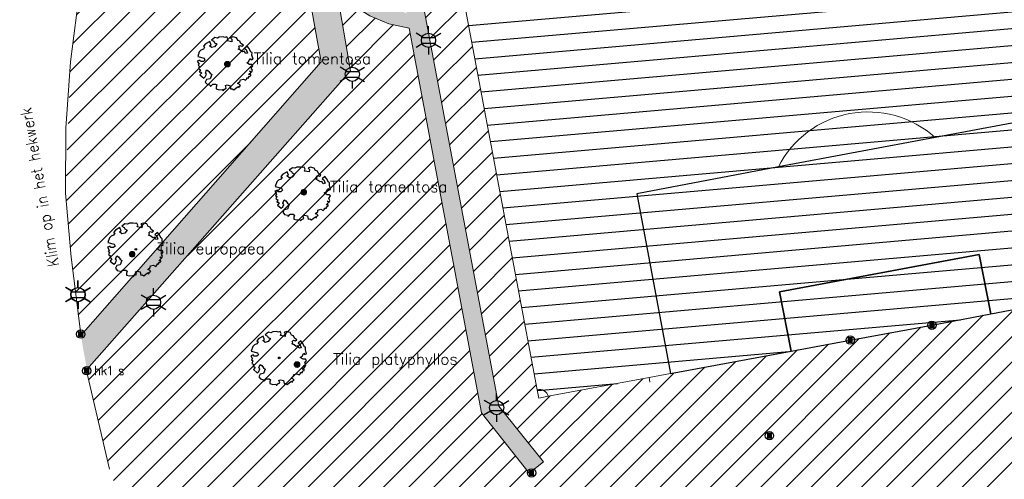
# Model space of a CAD drawing. Header units: metres. Extents: x 102852 to 106916, y 385458 to 392749.
# Tile 31 of 68: x 104522 to 104610, y 386174 to 386215. Entities that reach past the tile are written whole.
import ezdxf
from ezdxf.enums import TextEntityAlignment as Align

# ---------------------------------------------------------------- set-up
doc = ezdxf.new("R2010")
doc.units = ezdxf.units.M
for name, color, linetype, lineweight in [('0-GRAS OM SPORTVELDEN', 2, 'Continuous', 30), ('0-GRAS SPORTVELDEN', 3, 'Continuous', 30), ('0-VERHARDING', 5, 'Continuous', 30), ('_alg-maatvoering', 7, 'Continuous', 0), ('B-WE-GR-BOOM-S', 90, 'Continuous', 30), ('B-WE-IE-MEUBILAIR_WEGMEUBILAIR-S', 7, 'Continuous', 30), ('B-WE-IE-OV-LICHTMAST-S', 40, 'Continuous', 30), ('B-WE-IE-TERREINAFSCHEIDING_KUNSTMATIG_HEKWERK-G', 6, 'Continuous', 0), ('B-WE-VH-KANTVERHARDING-G', 60, 'Continuous', 13), ('B-WE-VW-MARKERING_LANGS_STREEP_DOORGETROKKEN-G', 7, 'Continuous', 13), ('Bomen', 84, 'Continuous', 0), ('Boomsoort', 10, 'Continuous', 0)]:
    doc.layers.add(name, color=color, linetype=linetype, lineweight=lineweight)
doc.styles.add('NLCS-ISO', font='NLCS-ISO.ttf')
doc.styles.add('NLCS-ISO-M200-T25', font='NLCS-ISO.ttf', dxfattribs={"height": 0.5})
doc.styles.add('Style-STANDARD', font='STANDARD.shx')
doc.styles.add('Style-txt', font='txt.shx')

# ---------------------------------------------------------------- blocks, each defined once
blk = doc.blocks.new('SIE-WEG_PAAL_VAST_2')
blk.add_hatch(color=256).paths.add_polyline_path([(-0.37, -0.37), (-0.37, 0.37), (0.37, 0.37), (0.37, -0.37)])
blk.add_circle((0, 0), 0.75)
blk.add_3dface([(0.37, 0.37), (-0.37, 0.37), (-0.37, -0.37), (0.37, -0.37)])
at = {"style": 'NLCS-ISO'}
blk.add_attdef('TYPE', (0, 0), '', height=1.75, dxfattribs=at)
blk = doc.blocks.new('B-SIE-WEG_LICHTMAST-SO_2')
at = {"ltscale": 0.1}
for p, q in [((0, 1.27), (0, 2.53)), ((-1.1, 0.63), (-2.19, 1.27)), ((1.1, 0.63), (2.19, 1.27)), ((-1.1, -0.63), (-2.19, -1.27)), ((0, -1.27), (0, -2.53)), ((1.1, -0.63), (2.19, -1.27))]:
    blk.add_line(p, q, dxfattribs=at)
at = {"flags": 128}
for points in [[(-1.16, 0.5), (1.16, 0.5)], [(-1.16, -0.5), (1.16, -0.5)]]:
    blk.add_lwpolyline(points, dxfattribs=at)
at = {"ltscale": 0.1}
blk.add_circle((0, 0), 1.27, dxfattribs=at)
at = {"style": 'NLCS-ISO'}
blk.add_attdef('TYPE', text='', height=1.8, dxfattribs=at).set_placement((0, 2.53), align=Align.BOTTOM_CENTER)
blk = doc.blocks.new('SGR-BOOM_06_5')
at = {"linetype": 'Continuous', "flags": 128}
blk.add_lwpolyline([(2.7, 3.52), (2.53, 3.94), (2.2, 4.06), (1.94, 4.52), (1.27, 4.69), (0.86, 4.52), (1.11, 4.27), (1.06, 3.81), (0.23, 3.98), (0.35, 4.32), (0.18, 4.69), (-0.15, 4.61), (-0.49, 4.69), (-1.15, 4.65), (-1.49, 4.48), (-1.95, 4.57), (-2.54, 4.11), (-2.12, 3.9), (-1.99, 3.64), (-1.58, 3.44), (-1.99, 2.89), (-2.54, 2.77), (-2.92, 3.1), (-2.62, 3.22), (-2.87, 3.86), (-3.63, 3.43), (-4, 3.02), (-3.79, 2.85), (-4, 2.51), (-4.42, 2.35), (-4.72, 2.05), (-5.01, 1.21), (-3.88, 0.92), (-3.71, 0.54), (-4, 0.29), (-4.51, 0.29), (-4.6, 0.56), (-5.09, 0.38), (-4.76, -0.17), (-4.93, -0.38), (-4.72, -0.54), (-4.88, -1.01), (-4.53, -1.18), (-4.72, -1.55), (-4.42, -1.59), (-4.29, -1.71), (-4.62, -2.11), (-3.92, -2.68), (-3.67, -2.43), (-3.46, -1.97), (-3.63, -1.76), (-3.42, -1.17), (-3.12, -1.34), (-2.79, -1.76), (-2.5, -2.01), (-2.79, -2.81), (-3.42, -2.93), (-3.67, -3.39), (-3.33, -3.77), (-2.83, -3.9), (-2.77, -4.02), (-2.71, -4.15), (-2.33, -3.73), (-1.83, -3.73), (-1.57, -3.9), (-1.7, -4.27), (-1.7, -4.61), (-1.15, -4.74), (-0.61, -4.69), (-0.49, -4.94), (-0.23, -4.65), (0.1, -4.48), (-0.06, -4.01), (0.27, -3.9), (0.77, -4.02), (0.86, -4.61), (1.15, -4.57), (1.44, -4.74), (2.07, -4.23), (2.37, -4.36), (2.32, -4.15), (2.66, -3.98), (2.41, -3.73), (2.11, -3.64), (2.57, -3.23), (2.62, -2.98), (3.16, -2.85), (3.54, -3.06), (3.79, -2.81), (3.77, -2.63), (4.12, -2.63), (4.12, -2.39), (4.46, -2.26), (4.46, -2.05), (4.08, -2.05), (4.54, -1.59), (4.25, -1.42), (4.63, -1.55), (4.75, -1.26), (4.54, -0.92), (4.84, -0.46), (4.67, -0.25), (4.25, -0.25), (3.75, 0.08), (4.08, 0.29), (4.38, 0.84), (4.54, 0.59), (4.88, 0.71), (4.67, 1.43), (4.71, 1.89), (4.5, 1.97), (4.16, 2.64), (3.83, 3.01), (3.37, 2.6), (3.66, 2.43), (3.91, 1.8), (3.54, 1.72), (3.33, 2.14), (2.99, 2.05), (2.66, 2.31), (2.24, 2.51), (2.45, 2.68), (2.32, 2.93), (2.53, 3.18), (2.87, 3.06), (3.16, 3.23)], close=True, dxfattribs=at)
blk.add_circle((0, 0), 0.15)
at = {"style": 'NLCS-ISO-M200-T25'}
blk.add_attdef('TYPE', (0, 0), '', height=1.8, dxfattribs=at)
blk = doc.blocks.new('MPOLYGON_507')
at = {"layer": 'Bomen', "flags": 128}
for points in [[(104546.992, 386184.54), (104546.987, 386184.491), (104547.487, 386184.491)], [(104546.987, 386184.491), (104546.992, 386184.442), (104547.482, 386184.442)], [(104546.987, 386184.491), (104547.487, 386184.491), (104547.482, 386184.442)], [(104547.006, 386184.587), (104546.992, 386184.54), (104547.482, 386184.54)], [(104546.992, 386184.54), (104547.482, 386184.54), (104547.487, 386184.491)], [(104546.992, 386184.442), (104547.006, 386184.395), (104547.468, 386184.395)], [(104546.992, 386184.442), (104547.482, 386184.442), (104547.468, 386184.395)], [(104547.029, 386184.63), (104547.006, 386184.587), (104547.468, 386184.587)], [(104547.006, 386184.587), (104547.468, 386184.587), (104547.482, 386184.54)], [(104547.006, 386184.395), (104547.029, 386184.352), (104547.445, 386184.352)], [(104547.006, 386184.395), (104547.468, 386184.395), (104547.445, 386184.352)], [(104547.06, 386184.668), (104547.029, 386184.63), (104547.445, 386184.63)], [(104547.029, 386184.63), (104547.445, 386184.63), (104547.468, 386184.587)], [(104547.029, 386184.352), (104547.06, 386184.314), (104547.414, 386184.314)], [(104547.029, 386184.352), (104547.445, 386184.352), (104547.414, 386184.314)], [(104547.098, 386184.699), (104547.06, 386184.668), (104547.414, 386184.668)], [(104547.06, 386184.668), (104547.414, 386184.668), (104547.445, 386184.63)], [(104547.06, 386184.314), (104547.098, 386184.283), (104547.376, 386184.283)], [(104547.06, 386184.314), (104547.414, 386184.314), (104547.376, 386184.283)], [(104547.141, 386184.722), (104547.098, 386184.699), (104547.376, 386184.699)], [(104547.098, 386184.699), (104547.376, 386184.699), (104547.414, 386184.668)], [(104547.098, 386184.283), (104547.141, 386184.26), (104547.333, 386184.26)], [(104547.098, 386184.283), (104547.376, 386184.283), (104547.333, 386184.26)], [(104547.188, 386184.736), (104547.141, 386184.722), (104547.333, 386184.722)], [(104547.141, 386184.722), (104547.333, 386184.722), (104547.376, 386184.699)], [(104547.237, 386184.741), (104547.188, 386184.736), (104547.286, 386184.736)], [(104547.188, 386184.736), (104547.286, 386184.736), (104547.333, 386184.722)], [(104547.141, 386184.26), (104547.188, 386184.246), (104547.286, 386184.246)], [(104547.141, 386184.26), (104547.333, 386184.26), (104547.286, 386184.246)], [(104547.188, 386184.246), (104547.286, 386184.246), (104547.237, 386184.241)]]:
    blk.add_lwpolyline(points, close=True, dxfattribs=at)
at = {"layer": 'Bomen', "color": 74, "true_color": 0x55aa00, "flags": 128}
for points in [[(104546.987, 386184.491), (104546.992, 386184.54)], [(104546.992, 386184.442), (104546.987, 386184.491)], [(104546.992, 386184.54), (104547.006, 386184.587)], [(104547.006, 386184.395), (104546.992, 386184.442)], [(104547.006, 386184.587), (104547.029, 386184.63)], [(104547.029, 386184.352), (104547.006, 386184.395)], [(104547.029, 386184.63), (104547.06, 386184.668)], [(104547.06, 386184.314), (104547.029, 386184.352)], [(104547.06, 386184.668), (104547.098, 386184.699)], [(104547.098, 386184.283), (104547.06, 386184.314)], [(104547.098, 386184.699), (104547.141, 386184.722)], [(104547.141, 386184.26), (104547.098, 386184.283)], [(104547.141, 386184.722), (104547.188, 386184.736)], [(104547.188, 386184.736), (104547.237, 386184.741)], [(104547.237, 386184.741), (104547.286, 386184.736)], [(104547.286, 386184.736), (104547.333, 386184.722)], [(104547.333, 386184.722), (104547.376, 386184.699)], [(104547.376, 386184.283), (104547.333, 386184.26)], [(104547.376, 386184.699), (104547.414, 386184.668)], [(104547.414, 386184.314), (104547.376, 386184.283)], [(104547.414, 386184.668), (104547.445, 386184.63)], [(104547.445, 386184.352), (104547.414, 386184.314)], [(104547.445, 386184.63), (104547.468, 386184.587)], [(104547.468, 386184.395), (104547.445, 386184.352)], [(104547.468, 386184.587), (104547.482, 386184.54)], [(104547.482, 386184.442), (104547.468, 386184.395)], [(104547.482, 386184.54), (104547.487, 386184.491)], [(104547.487, 386184.491), (104547.482, 386184.442)], [(104547.188, 386184.246), (104547.141, 386184.26)], [(104547.237, 386184.241), (104547.188, 386184.246)], [(104547.286, 386184.246), (104547.237, 386184.241)], [(104547.333, 386184.26), (104547.286, 386184.246)]]:
    blk.add_lwpolyline(points, dxfattribs=at)
at = {"layer": 'Bomen'}
for points in [[(104546.992, 386184.54), (104546.987, 386184.491), (104547.487, 386184.491)], [(104547.006, 386184.587), (104546.992, 386184.54), (104547.482, 386184.54)], [(104546.992, 386184.54), (104547.482, 386184.54), (104547.487, 386184.491)], [(104547.029, 386184.63), (104547.006, 386184.587), (104547.468, 386184.587)], [(104547.006, 386184.587), (104547.468, 386184.587), (104547.482, 386184.54)], [(104547.06, 386184.668), (104547.029, 386184.63), (104547.445, 386184.63)], [(104547.029, 386184.63), (104547.445, 386184.63), (104547.468, 386184.587)], [(104547.098, 386184.699), (104547.06, 386184.668), (104547.414, 386184.668)], [(104547.06, 386184.668), (104547.414, 386184.668), (104547.445, 386184.63)], [(104547.141, 386184.722), (104547.098, 386184.699), (104547.376, 386184.699)], [(104547.098, 386184.699), (104547.376, 386184.699), (104547.414, 386184.668)], [(104547.188, 386184.736), (104547.141, 386184.722), (104547.333, 386184.722)], [(104547.141, 386184.722), (104547.333, 386184.722), (104547.376, 386184.699)], [(104547.237, 386184.741), (104547.188, 386184.736), (104547.286, 386184.736)], [(104547.188, 386184.736), (104547.286, 386184.736), (104547.333, 386184.722)]]:
    blk.add_solid(points, dxfattribs=at)
at = {"layer": 'Bomen', "extrusion": (0, 0, -1)}
for points in [[(-104546.987, 386184.491), (-104546.992, 386184.442), (-104547.482, 386184.442)], [(-104546.987, 386184.491), (-104547.487, 386184.491), (-104547.482, 386184.442)], [(-104546.992, 386184.442), (-104547.006, 386184.395), (-104547.468, 386184.395)], [(-104546.992, 386184.442), (-104547.482, 386184.442), (-104547.468, 386184.395)], [(-104547.006, 386184.395), (-104547.029, 386184.352), (-104547.445, 386184.352)], [(-104547.006, 386184.395), (-104547.468, 386184.395), (-104547.445, 386184.352)], [(-104547.029, 386184.352), (-104547.06, 386184.314), (-104547.414, 386184.314)], [(-104547.029, 386184.352), (-104547.445, 386184.352), (-104547.414, 386184.314)], [(-104547.06, 386184.314), (-104547.098, 386184.283), (-104547.376, 386184.283)], [(-104547.06, 386184.314), (-104547.414, 386184.314), (-104547.376, 386184.283)], [(-104547.098, 386184.283), (-104547.141, 386184.26), (-104547.333, 386184.26)], [(-104547.098, 386184.283), (-104547.376, 386184.283), (-104547.333, 386184.26)], [(-104547.141, 386184.26), (-104547.188, 386184.246), (-104547.286, 386184.246)], [(-104547.141, 386184.26), (-104547.333, 386184.26), (-104547.286, 386184.246)], [(-104547.188, 386184.246), (-104547.286, 386184.246), (-104547.237, 386184.241)]]:
    blk.add_solid(points, dxfattribs=at)
blk = doc.blocks.new('MPOLYGON_634')
at = {"layer": 'Bomen', "flags": 128}
for points in [[(104532.268, 386194.397), (104532.263, 386194.348), (104532.763, 386194.348)], [(104532.263, 386194.348), (104532.268, 386194.3), (104532.758, 386194.3)], [(104532.263, 386194.348), (104532.763, 386194.348), (104532.758, 386194.3)], [(104532.282, 386194.444), (104532.268, 386194.397), (104532.758, 386194.397)], [(104532.268, 386194.397), (104532.758, 386194.397), (104532.763, 386194.348)], [(104532.268, 386194.3), (104532.282, 386194.253), (104532.744, 386194.253)], [(104532.268, 386194.3), (104532.758, 386194.3), (104532.744, 386194.253)], [(104532.305, 386194.487), (104532.282, 386194.444), (104532.744, 386194.444)], [(104532.282, 386194.444), (104532.744, 386194.444), (104532.758, 386194.397)], [(104532.282, 386194.253), (104532.305, 386194.209), (104532.721, 386194.209)], [(104532.282, 386194.253), (104532.744, 386194.253), (104532.721, 386194.209)], [(104532.336, 386194.525), (104532.305, 386194.487), (104532.721, 386194.487)], [(104532.305, 386194.487), (104532.721, 386194.487), (104532.744, 386194.444)], [(104532.305, 386194.209), (104532.336, 386194.172), (104532.69, 386194.172)], [(104532.305, 386194.209), (104532.721, 386194.209), (104532.69, 386194.172)], [(104532.374, 386194.556), (104532.336, 386194.525), (104532.69, 386194.525)], [(104532.336, 386194.525), (104532.69, 386194.525), (104532.721, 386194.487)], [(104532.336, 386194.172), (104532.374, 386194.14), (104532.652, 386194.14)], [(104532.336, 386194.172), (104532.69, 386194.172), (104532.652, 386194.14)], [(104532.417, 386194.579), (104532.374, 386194.556), (104532.652, 386194.556)], [(104532.374, 386194.556), (104532.652, 386194.556), (104532.69, 386194.525)], [(104532.374, 386194.14), (104532.417, 386194.117), (104532.609, 386194.117)], [(104532.374, 386194.14), (104532.652, 386194.14), (104532.609, 386194.117)], [(104532.464, 386194.594), (104532.417, 386194.579), (104532.609, 386194.579)], [(104532.417, 386194.579), (104532.609, 386194.579), (104532.652, 386194.556)], [(104532.417, 386194.117), (104532.464, 386194.103), (104532.562, 386194.103)], [(104532.417, 386194.117), (104532.609, 386194.117), (104532.562, 386194.103)], [(104532.513, 386194.598), (104532.464, 386194.594), (104532.562, 386194.594)], [(104532.464, 386194.594), (104532.562, 386194.594), (104532.609, 386194.579)], [(104532.464, 386194.103), (104532.562, 386194.103), (104532.513, 386194.098)]]:
    blk.add_lwpolyline(points, close=True, dxfattribs=at)
at = {"layer": 'Bomen', "color": 74, "true_color": 0x55aa00, "flags": 128}
for points in [[(104532.263, 386194.348), (104532.268, 386194.397)], [(104532.268, 386194.3), (104532.263, 386194.348)], [(104532.268, 386194.397), (104532.282, 386194.444)], [(104532.282, 386194.253), (104532.268, 386194.3)], [(104532.282, 386194.444), (104532.305, 386194.487)], [(104532.305, 386194.209), (104532.282, 386194.253)], [(104532.305, 386194.487), (104532.336, 386194.525)], [(104532.336, 386194.172), (104532.305, 386194.209)], [(104532.336, 386194.525), (104532.374, 386194.556)], [(104532.374, 386194.14), (104532.336, 386194.172)], [(104532.374, 386194.556), (104532.417, 386194.579)], [(104532.417, 386194.117), (104532.374, 386194.14)], [(104532.417, 386194.579), (104532.464, 386194.594)], [(104532.464, 386194.103), (104532.417, 386194.117)], [(104532.464, 386194.594), (104532.513, 386194.598)], [(104532.513, 386194.098), (104532.464, 386194.103)], [(104532.513, 386194.598), (104532.562, 386194.594)], [(104532.562, 386194.103), (104532.513, 386194.098)], [(104532.562, 386194.594), (104532.609, 386194.579)], [(104532.609, 386194.117), (104532.562, 386194.103)], [(104532.609, 386194.579), (104532.652, 386194.556)], [(104532.652, 386194.14), (104532.609, 386194.117)], [(104532.652, 386194.556), (104532.69, 386194.525)], [(104532.69, 386194.172), (104532.652, 386194.14)], [(104532.69, 386194.525), (104532.721, 386194.487)], [(104532.721, 386194.209), (104532.69, 386194.172)], [(104532.721, 386194.487), (104532.744, 386194.444)], [(104532.744, 386194.253), (104532.721, 386194.209)], [(104532.744, 386194.444), (104532.758, 386194.397)], [(104532.758, 386194.3), (104532.744, 386194.253)], [(104532.758, 386194.397), (104532.763, 386194.348)], [(104532.763, 386194.348), (104532.758, 386194.3)]]:
    blk.add_lwpolyline(points, dxfattribs=at)
at = {"layer": 'Bomen'}
for points in [[(104532.268, 386194.397), (104532.263, 386194.348), (104532.763, 386194.348)], [(104532.282, 386194.444), (104532.268, 386194.397), (104532.758, 386194.397)], [(104532.268, 386194.397), (104532.758, 386194.397), (104532.763, 386194.348)], [(104532.305, 386194.487), (104532.282, 386194.444), (104532.744, 386194.444)], [(104532.282, 386194.444), (104532.744, 386194.444), (104532.758, 386194.397)], [(104532.336, 386194.525), (104532.305, 386194.487), (104532.721, 386194.487)], [(104532.305, 386194.487), (104532.721, 386194.487), (104532.744, 386194.444)], [(104532.374, 386194.556), (104532.336, 386194.525), (104532.69, 386194.525)], [(104532.336, 386194.525), (104532.69, 386194.525), (104532.721, 386194.487)], [(104532.417, 386194.579), (104532.374, 386194.556), (104532.652, 386194.556)], [(104532.374, 386194.556), (104532.652, 386194.556), (104532.69, 386194.525)], [(104532.464, 386194.594), (104532.417, 386194.579), (104532.609, 386194.579)], [(104532.417, 386194.579), (104532.609, 386194.579), (104532.652, 386194.556)], [(104532.513, 386194.598), (104532.464, 386194.594), (104532.562, 386194.594)], [(104532.464, 386194.594), (104532.562, 386194.594), (104532.609, 386194.579)]]:
    blk.add_solid(points, dxfattribs=at)
at = {"layer": 'Bomen', "extrusion": (0, 0, -1)}
for points in [[(-104532.263, 386194.348), (-104532.268, 386194.3), (-104532.758, 386194.3)], [(-104532.263, 386194.348), (-104532.763, 386194.348), (-104532.758, 386194.3)], [(-104532.268, 386194.3), (-104532.282, 386194.253), (-104532.744, 386194.253)], [(-104532.268, 386194.3), (-104532.758, 386194.3), (-104532.744, 386194.253)], [(-104532.282, 386194.253), (-104532.305, 386194.209), (-104532.721, 386194.209)], [(-104532.282, 386194.253), (-104532.744, 386194.253), (-104532.721, 386194.209)], [(-104532.305, 386194.209), (-104532.336, 386194.172), (-104532.69, 386194.172)], [(-104532.305, 386194.209), (-104532.721, 386194.209), (-104532.69, 386194.172)], [(-104532.336, 386194.172), (-104532.374, 386194.14), (-104532.652, 386194.14)], [(-104532.336, 386194.172), (-104532.69, 386194.172), (-104532.652, 386194.14)], [(-104532.374, 386194.14), (-104532.417, 386194.117), (-104532.609, 386194.117)], [(-104532.374, 386194.14), (-104532.652, 386194.14), (-104532.609, 386194.117)], [(-104532.417, 386194.117), (-104532.464, 386194.103), (-104532.562, 386194.103)], [(-104532.417, 386194.117), (-104532.609, 386194.117), (-104532.562, 386194.103)], [(-104532.464, 386194.103), (-104532.562, 386194.103), (-104532.513, 386194.098)]]:
    blk.add_solid(points, dxfattribs=at)
blk = doc.blocks.new('MPOLYGON_665')
at = {"layer": 'Bomen', "flags": 128}
for points in [[(104540.878, 386211.528), (104540.84, 386211.496), (104541.193, 386211.496)], [(104540.921, 386211.551), (104540.878, 386211.528), (104541.155, 386211.528)], [(104540.878, 386211.528), (104541.155, 386211.528), (104541.193, 386211.496)], [(104540.968, 386211.565), (104540.921, 386211.551), (104541.112, 386211.551)], [(104540.921, 386211.551), (104541.112, 386211.551), (104541.155, 386211.528)], [(104541.016, 386211.57), (104540.968, 386211.565), (104541.065, 386211.565)], [(104540.968, 386211.565), (104541.065, 386211.565), (104541.112, 386211.551)], [(104540.771, 386211.368), (104540.766, 386211.32), (104541.266, 386211.32)], [(104540.766, 386211.32), (104540.771, 386211.271), (104541.262, 386211.271)], [(104540.766, 386211.32), (104541.266, 386211.32), (104541.262, 386211.271)], [(104540.785, 386211.415), (104540.771, 386211.368), (104541.262, 386211.368)], [(104540.771, 386211.368), (104541.262, 386211.368), (104541.266, 386211.32)], [(104540.771, 386211.271), (104540.785, 386211.224), (104541.247, 386211.224)], [(104540.771, 386211.271), (104541.262, 386211.271), (104541.247, 386211.224)], [(104540.809, 386211.459), (104540.785, 386211.415), (104541.247, 386211.415)], [(104540.785, 386211.415), (104541.247, 386211.415), (104541.262, 386211.368)], [(104540.785, 386211.224), (104540.809, 386211.181), (104541.224, 386211.181)], [(104540.785, 386211.224), (104541.247, 386211.224), (104541.224, 386211.181)], [(104540.84, 386211.496), (104540.809, 386211.459), (104541.224, 386211.459)], [(104540.809, 386211.459), (104541.224, 386211.459), (104541.247, 386211.415)], [(104540.809, 386211.181), (104540.84, 386211.143), (104541.193, 386211.143)], [(104540.809, 386211.181), (104541.224, 386211.181), (104541.193, 386211.143)], [(104540.84, 386211.496), (104541.193, 386211.496), (104541.224, 386211.459)], [(104540.84, 386211.143), (104540.878, 386211.112), (104541.155, 386211.112)], [(104540.84, 386211.143), (104541.193, 386211.143), (104541.155, 386211.112)], [(104540.878, 386211.112), (104540.921, 386211.089), (104541.112, 386211.089)], [(104540.878, 386211.112), (104541.155, 386211.112), (104541.112, 386211.089)], [(104540.921, 386211.089), (104540.968, 386211.074), (104541.065, 386211.074)], [(104540.921, 386211.089), (104541.112, 386211.089), (104541.065, 386211.074)], [(104540.968, 386211.074), (104541.065, 386211.074), (104541.016, 386211.07)]]:
    blk.add_lwpolyline(points, close=True, dxfattribs=at)
at = {"layer": 'Bomen', "color": 74, "true_color": 0x55aa00, "flags": 128}
for points in [[(104540.84, 386211.496), (104540.878, 386211.528)], [(104540.878, 386211.528), (104540.921, 386211.551)], [(104540.921, 386211.551), (104540.968, 386211.565)], [(104540.968, 386211.565), (104541.016, 386211.57)], [(104541.016, 386211.57), (104541.065, 386211.565)], [(104541.065, 386211.565), (104541.112, 386211.551)], [(104541.112, 386211.551), (104541.155, 386211.528)], [(104541.155, 386211.528), (104541.193, 386211.496)], [(104540.766, 386211.32), (104540.771, 386211.368)], [(104540.771, 386211.271), (104540.766, 386211.32)], [(104540.771, 386211.368), (104540.785, 386211.415)], [(104540.785, 386211.224), (104540.771, 386211.271)], [(104540.785, 386211.415), (104540.809, 386211.459)], [(104540.809, 386211.181), (104540.785, 386211.224)], [(104540.809, 386211.459), (104540.84, 386211.496)], [(104540.84, 386211.143), (104540.809, 386211.181)], [(104540.878, 386211.112), (104540.84, 386211.143)], [(104540.921, 386211.089), (104540.878, 386211.112)], [(104540.968, 386211.074), (104540.921, 386211.089)], [(104541.016, 386211.07), (104540.968, 386211.074)], [(104541.065, 386211.074), (104541.016, 386211.07)], [(104541.112, 386211.089), (104541.065, 386211.074)], [(104541.155, 386211.112), (104541.112, 386211.089)], [(104541.193, 386211.143), (104541.155, 386211.112)], [(104541.193, 386211.496), (104541.224, 386211.459)], [(104541.224, 386211.181), (104541.193, 386211.143)], [(104541.224, 386211.459), (104541.247, 386211.415)], [(104541.247, 386211.224), (104541.224, 386211.181)], [(104541.247, 386211.415), (104541.262, 386211.368)], [(104541.262, 386211.271), (104541.247, 386211.224)], [(104541.262, 386211.368), (104541.266, 386211.32)], [(104541.266, 386211.32), (104541.262, 386211.271)]]:
    blk.add_lwpolyline(points, dxfattribs=at)
at = {"layer": 'Bomen'}
for points in [[(104540.878, 386211.528), (104540.84, 386211.496), (104541.193, 386211.496)], [(104540.921, 386211.551), (104540.878, 386211.528), (104541.155, 386211.528)], [(104540.878, 386211.528), (104541.155, 386211.528), (104541.193, 386211.496)], [(104540.968, 386211.565), (104540.921, 386211.551), (104541.112, 386211.551)], [(104540.921, 386211.551), (104541.112, 386211.551), (104541.155, 386211.528)], [(104541.016, 386211.57), (104540.968, 386211.565), (104541.065, 386211.565)], [(104540.968, 386211.565), (104541.065, 386211.565), (104541.112, 386211.551)], [(104540.771, 386211.368), (104540.766, 386211.32), (104541.266, 386211.32)], [(104540.785, 386211.415), (104540.771, 386211.368), (104541.262, 386211.368)], [(104540.771, 386211.368), (104541.262, 386211.368), (104541.266, 386211.32)], [(104540.809, 386211.459), (104540.785, 386211.415), (104541.247, 386211.415)], [(104540.785, 386211.415), (104541.247, 386211.415), (104541.262, 386211.368)], [(104540.84, 386211.496), (104540.809, 386211.459), (104541.224, 386211.459)], [(104540.809, 386211.459), (104541.224, 386211.459), (104541.247, 386211.415)], [(104540.84, 386211.496), (104541.193, 386211.496), (104541.224, 386211.459)]]:
    blk.add_solid(points, dxfattribs=at)
at = {"layer": 'Bomen', "extrusion": (0, 0, -1)}
for points in [[(-104540.766, 386211.32), (-104540.771, 386211.271), (-104541.262, 386211.271)], [(-104540.766, 386211.32), (-104541.266, 386211.32), (-104541.262, 386211.271)], [(-104540.771, 386211.271), (-104540.785, 386211.224), (-104541.247, 386211.224)], [(-104540.771, 386211.271), (-104541.262, 386211.271), (-104541.247, 386211.224)], [(-104540.785, 386211.224), (-104540.809, 386211.181), (-104541.224, 386211.181)], [(-104540.785, 386211.224), (-104541.247, 386211.224), (-104541.224, 386211.181)], [(-104540.809, 386211.181), (-104540.84, 386211.143), (-104541.193, 386211.143)], [(-104540.809, 386211.181), (-104541.224, 386211.181), (-104541.193, 386211.143)], [(-104540.84, 386211.143), (-104540.878, 386211.112), (-104541.155, 386211.112)], [(-104540.84, 386211.143), (-104541.193, 386211.143), (-104541.155, 386211.112)], [(-104540.878, 386211.112), (-104540.921, 386211.089), (-104541.112, 386211.089)], [(-104540.878, 386211.112), (-104541.155, 386211.112), (-104541.112, 386211.089)], [(-104540.921, 386211.089), (-104540.968, 386211.074), (-104541.065, 386211.074)], [(-104540.921, 386211.089), (-104541.112, 386211.089), (-104541.065, 386211.074)], [(-104540.968, 386211.074), (-104541.065, 386211.074), (-104541.016, 386211.07)]]:
    blk.add_solid(points, dxfattribs=at)
blk = doc.blocks.new('MPOLYGON_667')
at = {"layer": 'Bomen', "flags": 128}
for points in [[(104547.695, 386200.091), (104547.657, 386200.06), (104548.011, 386200.06)], [(104547.739, 386200.114), (104547.695, 386200.091), (104547.973, 386200.091)], [(104547.695, 386200.091), (104547.973, 386200.091), (104548.011, 386200.06)], [(104547.785, 386200.128), (104547.739, 386200.114), (104547.93, 386200.114)], [(104547.739, 386200.114), (104547.93, 386200.114), (104547.973, 386200.091)], [(104547.834, 386200.133), (104547.785, 386200.128), (104547.883, 386200.128)], [(104547.785, 386200.128), (104547.883, 386200.128), (104547.93, 386200.114)], [(104547.589, 386199.932), (104547.584, 386199.883), (104548.084, 386199.883)], [(104547.584, 386199.883), (104547.589, 386199.834), (104548.079, 386199.834)], [(104547.584, 386199.883), (104548.084, 386199.883), (104548.079, 386199.834)], [(104547.603, 386199.979), (104547.589, 386199.932), (104548.079, 386199.932)], [(104547.589, 386199.932), (104548.079, 386199.932), (104548.084, 386199.883)], [(104547.589, 386199.834), (104547.603, 386199.788), (104548.065, 386199.788)], [(104547.589, 386199.834), (104548.079, 386199.834), (104548.065, 386199.788)], [(104547.626, 386200.022), (104547.603, 386199.979), (104548.065, 386199.979)], [(104547.603, 386199.979), (104548.065, 386199.979), (104548.079, 386199.932)], [(104547.603, 386199.788), (104547.626, 386199.744), (104548.042, 386199.744)], [(104547.603, 386199.788), (104548.065, 386199.788), (104548.042, 386199.744)], [(104547.657, 386200.06), (104547.626, 386200.022), (104548.042, 386200.022)], [(104547.626, 386200.022), (104548.042, 386200.022), (104548.065, 386199.979)], [(104547.626, 386199.744), (104547.657, 386199.706), (104548.011, 386199.706)], [(104547.626, 386199.744), (104548.042, 386199.744), (104548.011, 386199.706)], [(104547.657, 386200.06), (104548.011, 386200.06), (104548.042, 386200.022)], [(104547.657, 386199.706), (104547.695, 386199.675), (104547.973, 386199.675)], [(104547.657, 386199.706), (104548.011, 386199.706), (104547.973, 386199.675)], [(104547.695, 386199.675), (104547.739, 386199.652), (104547.93, 386199.652)], [(104547.695, 386199.675), (104547.973, 386199.675), (104547.93, 386199.652)], [(104547.739, 386199.652), (104547.785, 386199.638), (104547.883, 386199.638)], [(104547.739, 386199.652), (104547.93, 386199.652), (104547.883, 386199.638)], [(104547.785, 386199.638), (104547.883, 386199.638), (104547.834, 386199.633)]]:
    blk.add_lwpolyline(points, close=True, dxfattribs=at)
at = {"layer": 'Bomen', "color": 74, "true_color": 0x55aa00, "flags": 128}
for points in [[(104547.657, 386200.06), (104547.695, 386200.091)], [(104547.695, 386200.091), (104547.739, 386200.114)], [(104547.739, 386200.114), (104547.785, 386200.128)], [(104547.785, 386200.128), (104547.834, 386200.133)], [(104547.834, 386200.133), (104547.883, 386200.128)], [(104547.883, 386200.128), (104547.93, 386200.114)], [(104547.93, 386200.114), (104547.973, 386200.091)], [(104547.973, 386200.091), (104548.011, 386200.06)], [(104547.584, 386199.883), (104547.589, 386199.932)], [(104547.589, 386199.834), (104547.584, 386199.883)], [(104547.589, 386199.932), (104547.603, 386199.979)], [(104547.603, 386199.788), (104547.589, 386199.834)], [(104547.603, 386199.979), (104547.626, 386200.022)], [(104547.626, 386199.744), (104547.603, 386199.788)], [(104547.626, 386200.022), (104547.657, 386200.06)], [(104547.657, 386199.706), (104547.626, 386199.744)], [(104547.695, 386199.675), (104547.657, 386199.706)], [(104547.739, 386199.652), (104547.695, 386199.675)], [(104547.785, 386199.638), (104547.739, 386199.652)], [(104547.834, 386199.633), (104547.785, 386199.638)], [(104547.883, 386199.638), (104547.834, 386199.633)], [(104547.93, 386199.652), (104547.883, 386199.638)], [(104547.973, 386199.675), (104547.93, 386199.652)], [(104548.011, 386199.706), (104547.973, 386199.675)], [(104548.011, 386200.06), (104548.042, 386200.022)], [(104548.042, 386199.744), (104548.011, 386199.706)], [(104548.042, 386200.022), (104548.065, 386199.979)], [(104548.065, 386199.788), (104548.042, 386199.744)], [(104548.065, 386199.979), (104548.079, 386199.932)], [(104548.079, 386199.834), (104548.065, 386199.788)], [(104548.079, 386199.932), (104548.084, 386199.883)], [(104548.084, 386199.883), (104548.079, 386199.834)]]:
    blk.add_lwpolyline(points, dxfattribs=at)
at = {"layer": 'Bomen'}
for points in [[(104547.695, 386200.091), (104547.657, 386200.06), (104548.011, 386200.06)], [(104547.739, 386200.114), (104547.695, 386200.091), (104547.973, 386200.091)], [(104547.695, 386200.091), (104547.973, 386200.091), (104548.011, 386200.06)], [(104547.785, 386200.128), (104547.739, 386200.114), (104547.93, 386200.114)], [(104547.739, 386200.114), (104547.93, 386200.114), (104547.973, 386200.091)], [(104547.834, 386200.133), (104547.785, 386200.128), (104547.883, 386200.128)], [(104547.785, 386200.128), (104547.883, 386200.128), (104547.93, 386200.114)], [(104547.589, 386199.932), (104547.584, 386199.883), (104548.084, 386199.883)], [(104547.603, 386199.979), (104547.589, 386199.932), (104548.079, 386199.932)], [(104547.589, 386199.932), (104548.079, 386199.932), (104548.084, 386199.883)], [(104547.626, 386200.022), (104547.603, 386199.979), (104548.065, 386199.979)], [(104547.603, 386199.979), (104548.065, 386199.979), (104548.079, 386199.932)], [(104547.657, 386200.06), (104547.626, 386200.022), (104548.042, 386200.022)], [(104547.626, 386200.022), (104548.042, 386200.022), (104548.065, 386199.979)], [(104547.657, 386200.06), (104548.011, 386200.06), (104548.042, 386200.022)]]:
    blk.add_solid(points, dxfattribs=at)
at = {"layer": 'Bomen', "extrusion": (0, 0, -1)}
for points in [[(-104547.584, 386199.883), (-104547.589, 386199.834), (-104548.079, 386199.834)], [(-104547.584, 386199.883), (-104548.084, 386199.883), (-104548.079, 386199.834)], [(-104547.589, 386199.834), (-104547.603, 386199.788), (-104548.065, 386199.788)], [(-104547.589, 386199.834), (-104548.079, 386199.834), (-104548.065, 386199.788)], [(-104547.603, 386199.788), (-104547.626, 386199.744), (-104548.042, 386199.744)], [(-104547.603, 386199.788), (-104548.065, 386199.788), (-104548.042, 386199.744)], [(-104547.626, 386199.744), (-104547.657, 386199.706), (-104548.011, 386199.706)], [(-104547.626, 386199.744), (-104548.042, 386199.744), (-104548.011, 386199.706)], [(-104547.657, 386199.706), (-104547.695, 386199.675), (-104547.973, 386199.675)], [(-104547.657, 386199.706), (-104548.011, 386199.706), (-104547.973, 386199.675)], [(-104547.695, 386199.675), (-104547.739, 386199.652), (-104547.93, 386199.652)], [(-104547.695, 386199.675), (-104547.973, 386199.675), (-104547.93, 386199.652)], [(-104547.739, 386199.652), (-104547.785, 386199.638), (-104547.883, 386199.638)], [(-104547.739, 386199.652), (-104547.93, 386199.652), (-104547.883, 386199.638)], [(-104547.785, 386199.638), (-104547.883, 386199.638), (-104547.834, 386199.633)]]:
    blk.add_solid(points, dxfattribs=at)

msp = doc.modelspace()

# ---------------------------------------------------------------- hatches: boundary and pattern name
at = {"layer": '0-GRAS OM SPORTVELDEN', "ltscale": 0.2}
h = msp.add_hatch(dxfattribs=at)
h.set_pattern_fill('ANSI31', color=256, scale=0.1, style=0, pattern_type=2)
h.set_pattern_definition([(45, (0.0001, -2e-20), (-1.122532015, 1.122532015), [])])
h.paths.add_polyline_path([(104619.488, 386300.894), (104617.652, 386300.288), (104617.502, 386300.157), (104619.581, 386289.956), (104621.264, 386290.236), (104621.247, 386290.337)], flags=17)
h.paths.add_polyline_path([(104557.247, 386214.543), (104555.442, 386214.935), (104553.73, 386215.629), (104552.161, 386216.604), (104550.781, 386217.831), (104552.019, 386210.717), (104528.482, 386184.038), (104528.455, 386183.938), (104530.486, 386175.135), (104530.88, 386174.045), (104532.1, 386170.641), (104534.504, 386166.088), (104537.31, 386161.945), (104539.961, 386159.918), (104544.683, 386157.74), (104549.448, 386156.066), (104553.504, 386155.407), (104556.628, 386155.983), (104558.928, 386157.469), (104562.25, 386160.578), (104563.42, 386161.783), (104565.633, 386163.492), (104567.861, 386164.791), (104569.908, 386165.507), (104572.419, 386165.771), (104576.253, 386165.57), (104580.316, 386165.349), (104586.226, 386164.913), (104590.978, 386164.572), (104595.3, 386164.329), (104596.59, 386160.217), (104598.518, 386154.429), (104608.633, 386157.538), (104608.3, 386158.621), (104616.694, 386161.244), (104627.633, 386164.579), (104635.788, 386167.129), (104643.916, 386169.54), (104644.019, 386169.245), (104649.315, 386168.762), (104652.746, 386169.712), (104657.921, 386171.026), (104661.665, 386170.595), (104670.177, 386171.463), (104687.459, 386176.939), (104698.239, 386179.646), (104708.52, 386182.898), (104712.077, 386184.804), (104717.329, 386186.1), (104723.233, 386191.094), (104724.615, 386190.53), (104726.555, 386187.927), (104726.69, 386186.856), (104728.791, 386186.85), (104728.195, 386187.814), (104723.035, 386216.097), (104723.258, 386216.294), (104717.942, 386245.277), (104717.449, 386245.209), (104713.823, 386265.411), (104728.055, 386267.938), (104728.576, 386270.771), (104724.981, 386291.15), (104724.513, 386293.919), (104720.809, 386291.521), (104717.746, 386291.349), (104716.632, 386292.004), (104714.389, 386296.35), (104712.249, 386303.881), (104708.254, 386313.042), (104706.534, 386312.462), (104704.171, 386312.716), (104701.309, 386316.197), (104699.228, 386319.799), (104698.398, 386322.942), (104698.511, 386324.932), (104699.439, 386326.147), (104706.229, 386327.629), (104702.869, 386328.011), (104699.763, 386330.963), (104699.346, 386329.98), (104697.939, 386329.455), (104696.532, 386329.623), (104695.103, 386331.308), (104691.58, 386332.037), (104687.031, 386332.689), (104684.41, 386333.009), (104677.492, 386333.005), (104671.521, 386332.808), (104664.236, 386331.939), (104660.846, 386331.794), (104659.078, 386332.035), (104658.298, 386334.163), (104654.263, 386333.646), (104652.54, 386333.403), (104646.779, 386332.606), (104648.982, 386332.637), (104649.372, 386331.308), (104620.271, 386326.782), (104624.808, 386304.255), (104626.392, 386304.589), (104626.706, 386303.023), (104628.473, 386293.179), (104628.423, 386293.173), (104631.096, 386278.671), (104631.233, 386277.935), (104632.063, 386278.074), (104632.07, 386277.973), (104632.481, 386278.019), (104633.013, 386275.276), (104632.589, 386275.211), (104632.606, 386275.134), (104631.783, 386274.985), (104635.397, 386255.604), (104636.281, 386255.703), (104636.321, 386255.549), (104636.643, 386255.626), (104637.162, 386252.923), (104636.817, 386252.859), (104636.809, 386252.762), (104635.967, 386252.55), (104636.142, 386251.61), (104641.272, 386223.539), (104643.237, 386212.575), (104642.187, 386212.378), (104642.798, 386208.809), (104641.119, 386208.47), (104638.937, 386219.309), (104641.098, 386219.744), (104640.476, 386223.387), (104635.515, 386250.543), (104630.302, 386278.562), (104627.655, 386293.02), (104627.597, 386293.013), (104625.821, 386302.863), (104619.038, 386301.493), (104616.605, 386299.377), (104637.859, 386186.261), (104636.566, 386185.994), (104615.422, 386298.405), (104580.881, 386294.064), (104550.723, 386286.423), (104547.944, 386283.728), (104547.321, 386282.502), (104546.94, 386281.181), (104546.815, 386279.811), (104546.949, 386278.443), (104553.415, 386243.828), (104554.541, 386244.055), (104555.72, 386237.614), (104554.924, 386237.468), (104557.756, 386222.506), (104558.575, 386222.691), (104559.773, 386216.223), (104558.604, 386215.983), (104565.256, 386180.773), (104569.235, 386175.804), (104567.962, 386174.803), (104563.711, 386180.181)])
h.paths.add_polyline_path([(104569.66, 386181.657), (104578.662, 386183.328), (104580.572, 386183.7), (104577.579, 386199.749), (104590.208, 386202.154, -0.491164), (104604.192, 386204.778), (104616.946, 386207.149), (104619.968, 386191.083), (104621.783, 386191.39), (104630.879, 386193.124, -0.467531), (104631.471, 386194.047), (104622.378, 386242.456), (104599.783, 386238.156, -0.04693), (104599.939, 386236.488, -0.910346), (104582.209, 386234.82), (104582.177, 386234.814), (104559.582, 386230.488), (104568.666, 386182.226, -0.430584)], flags=17)
h.paths.add_polyline_path([(104577.78, 386268.386), (104591.732, 386271.027, -0.481268)])
h.paths.add_polyline_path([(104635.317, 386206.146), (104637.213, 386206.497), (104639.157, 386195.983), (104637.291, 386195.607)], flags=17)
h.paths.add_polyline_path([(104637.546, 386194.328), (104639.156, 386194.644), (104640.857, 386186.857), (104639.083, 386186.508)], flags=17)
h.paths.add_polyline_path([(104635.063, 386207.561), (104633.263, 386217.596), (104634.882, 386217.975), (104636.886, 386207.888)], flags=17)
h.paths.add_polyline_path([(104632.997, 386219.085), (104630.948, 386229.833), (104632.53, 386230.217), (104634.715, 386219.413)], flags=17)
h.paths.add_polyline_path([(104641.238, 386207.115), (104643.226, 386207.448), (104644.972, 386197.019), (104643.318, 386196.742)], flags=17)
h.paths.add_polyline_path([(104643.581, 386195.53), (104645.202, 386195.914), (104646.271, 386188.982), (104644.987, 386188.661)], flags=17)
h.paths.add_polyline_path([(104630.679, 386231.275), (104628.426, 386241.654), (104630.355, 386242.073), (104632.224, 386231.61)], flags=17)
h.paths.add_polyline_path([(104638.766, 386220.264), (104636.773, 386231.004), (104638.744, 386231.431), (104640.665, 386220.601)], flags=17)
h.paths.add_polyline_path([(104628.248, 386242.948), (104626.345, 386253.51), (104628.159, 386253.847), (104630.113, 386243.345)], flags=17)
h.paths.add_polyline_path([(104636.646, 386232.079), (104634.612, 386242.696), (104636.432, 386243.045), (104638.472, 386232.43)], flags=17)
h.paths.add_polyline_path([(104648.466, 386208.066), (104687.473, 386215.293), (104692.955, 386185.899), (104653.831, 386178.845)], flags=17)
h.paths.add_polyline_path([(104646.842, 386216.915), (104646.669, 386217.631), (104637.738, 386266.027), (104628.859, 386314.453), (104628.712, 386315.25), (104629.447, 386315.388), (104638.62, 386317.098), (104640.32, 386317.415), (104651.131, 386319.386), (104656.42, 386320.36), (104663.754, 386321.648), (104669.038, 386322.663), (104679.818, 386324.611), (104681.73, 386324.98), (104690.753, 386326.632), (104691.509, 386326.771), (104691.655, 386326.057), (104700.614, 386277.511), (104709.519, 386229.3), (104709.657, 386228.519), (104708.928, 386228.36), (104699.853, 386226.674), (104697.969, 386226.321), (104687.217, 386224.365), (104681.88, 386223.362), (104674.552, 386222.009), (104669.315, 386221.059), (104658.429, 386219.044), (104656.759, 386218.72), (104647.632, 386217.06)], flags=17)
h.paths.add_polyline_path([(104634.345, 386243.837), (104632.355, 386254.667), (104634.12, 386254.991), (104636.121, 386244.243), (104636.135, 386244.17)], flags=17)
h.paths.add_polyline_path([(104626.331, 386254.635), (104624.174, 386265.283), (104625.981, 386265.745), (104628.017, 386254.979)], flags=17)
h.paths.add_polyline_path([(104632.159, 386255.673), (104630.143, 386266.382), (104631.658, 386266.667), (104634.03, 386256.093)], flags=17)
h.paths.add_polyline_path([(104623.867, 386266.414), (104621.916, 386277.016), (104623.622, 386277.33), (104625.67, 386266.763)], flags=17)
h.paths.add_polyline_path([(104668.206, 386237.514, -0.485412), (104682.469, 386240.143)])
h.paths.add_polyline_path([(104629.954, 386267.607), (104628.137, 386277.879), (104629.494, 386278.14), (104631.472, 386267.876)], flags=17)
h.paths.add_polyline_path([(104621.645, 386278.086), (104619.722, 386288.871), (104621.453, 386289.087), (104623.424, 386278.491), (104623.437, 386278.419)], flags=17)
h.paths.add_polyline_path([(104660.293, 386271.815, -1), (104678.213, 386271.815, -0.914044), (104660.437, 386270.215), (104660.36, 386270.201), (104660.437, 386270.215, -0.044914)])
h.paths.add_polyline_path([(104627.842, 386279.112), (104625.592, 386289.991), (104627.419, 386290.418), (104629.231, 386279.353)], flags=17)
h.paths.add_polyline_path([(104625.394, 386291.012), (104623.236, 386302.165), (104625.238, 386302.527), (104627.252, 386291.396), (104627.26, 386291.35)], flags=17)
h.paths.add_polyline_path([(104655.991, 386303.602), (104670.244, 386306.217, -0.498792)])
h.paths.add_polyline_path([(104722.69, 386211.573), (104723.086, 386211.638), (104727.43, 386187.892), (104727.038, 386187.909)], flags=17)
h.paths.add_polyline_path([(104722.318, 386213.813), (104716.662, 386244.718), (104713.027, 386265.248), (104713.426, 386265.372), (104717.108, 386244.842), (104722.769, 386213.936)], flags=17)
h.paths.add_polyline_path([(104613.246, 386291.062, -0.540709), (104612.327, 386291.628), (104603.24, 386289.898), (104601.417, 386289.578), (104604.456, 386273.445), (104591.732, 386271.027, -0.481268), (104577.78, 386268.386), (104565.044, 386265.992), (104562.003, 386282.049), (104560.095, 386281.71), (104551.049, 386279.985, -0.419907), (104550.459, 386279.065), (104559.582, 386230.488), (104582.209, 386234.82, -0.046929), (104582.053, 386236.488, -0.910346), (104599.783, 386238.156), (104599.815, 386238.162), (104622.378, 386242.456)], flags=17)
h.paths.add_polyline_path([(104601.417, 386289.578), (104590.561, 386287.518), (104591.539, 386282.21), (104573.771, 386278.868), (104572.715, 386284.094), (104562.003, 386282.049), (104565.044, 386265.992), (104577.78, 386268.386), (104591.732, 386271.027), (104604.456, 386273.445)])
h.paths.add_polyline_path([(104590.561, 386287.518), (104585.344, 386286.549), (104578.052, 386285.182), (104572.715, 386284.094), (104573.771, 386278.868), (104591.539, 386282.21)])
h.paths.add_polyline_path([(104582.053, 386236.488, 0.046929), (104582.209, 386234.82, 0.910349), (104599.939, 386236.488, 0.04693), (104599.783, 386238.156, 0.910347)], flags=17)
h.paths.add_polyline_path([(104616.946, 386207.149), (104604.192, 386204.778), (104590.208, 386202.154), (104577.579, 386199.749), (104580.572, 386183.7), (104591.345, 386185.689), (104590.311, 386190.997), (104608.139, 386194.309), (104609.158, 386189.023), (104619.968, 386191.083)])
h.paths.add_polyline_path([(104608.139, 386194.309), (104590.311, 386190.997), (104591.345, 386185.689), (104596.617, 386186.678), (104603.91, 386187.998), (104609.158, 386189.023)])
h.paths.add_polyline_path([(104590.208, 386202.154), (104604.192, 386204.778, 0.491164)])
h.paths.add_polyline_path([(104678.213, 386271.815, 0.044914), (104678.069, 386273.415), (104660.437, 386270.215, 0.914032)])
h.paths.add_polyline_path([(104660.293, 386271.815, 0.044914), (104660.437, 386270.215), (104678.069, 386273.415, 0.914032)])
h.paths.add_polyline_path([(104670.244, 386306.217), (104655.991, 386303.602, 0.498792)])
h.paths.add_polyline_path([(104668.206, 386237.514), (104682.469, 386240.143, 0.485412)])
h.paths.add_polyline_path([(104573.864, 386333.332), (104584.207, 386326.323), (104587.037, 386324.081), (104575.446, 386312.728), (104546.85, 386284.901), (104546.076, 386283.641), (104545.53, 386282.267), (104545.228, 386280.819), (104545.178, 386280.819), (104545.178, 386279.341), (104545.383, 386277.877), (104550.751, 386248.556), (104550.739, 386247.813), (104545.319, 386235.152), (104548.264, 386217.845), (104549.399, 386211.516), (104527.935, 386187.074), (104527.063, 386194.071), (104526.574, 386199.783), (104527.01, 386211.525), (104527.882, 386218.276), (104529.665, 386226.88), (104532.672, 386238.831), (104535.734, 386248.903), (104538.17, 386256.427), (104540.006, 386262.848), (104540.44, 386266.318), (104540.605, 386274.672), (104542.075, 386280.64), (104544.403, 386286.002), (104547.111, 386291.108), (104550.364, 386294.7), (104558.507, 386307.287), (104560.024, 386312.014), (104569.567, 386326.774), (104572.69, 386331.525)])
at = {"layer": '0-GRAS SPORTVELDEN'}
h = msp.add_hatch(dxfattribs=at)
h.set_pattern_fill('HATCH', color=256, scale=0.1, style=0, pattern_type=2)
h.set_pattern_definition([(5, (104621.2093, 386231.9453), (-0.130734, 1.494292), [])])
h.paths.add_polyline_path([(104560.095, 386281.71), (104551.049, 386279.985), (104550.459, 386279.065), (104559.582, 386230.488), (104568.667, 386182.219), (104569.66, 386181.657), (104578.662, 386183.328), (104580.572, 386183.7), (104591.345, 386185.689), (104596.617, 386186.678), (104603.91, 386187.998), (104609.158, 386189.023), (104619.968, 386191.083), (104621.783, 386191.39), (104630.879, 386193.124), (104631.471, 386194.047), (104622.378, 386242.456), (104613.246, 386291.062), (104612.327, 386291.628), (104603.24, 386289.898), (104601.417, 386289.578), (104590.561, 386287.518), (104585.344, 386286.549), (104578.052, 386285.182), (104572.715, 386284.094), (104562.003, 386282.049)])
at = {"layer": '0-VERHARDING', "ltscale": 0.2, "true_color": 0x939598}
h = msp.add_hatch(color=252, dxfattribs=at)
h.paths.add_polyline_path([(104567.962, 386174.803), (104569.235, 386175.804), (104565.256, 386180.773), (104558.604, 386215.983), (104559.773, 386216.223), (104558.575, 386222.691), (104557.756, 386222.506), (104554.924, 386237.468), (104555.72, 386237.614), (104554.541, 386244.055), (104553.415, 386243.828), (104553.484, 386243.478), (104554.233, 386243.625), (104555.168, 386238.772), (104554.285, 386238.611), (104554.5, 386237.479), (104554.278, 386237.438), (104557.13, 386222.365), (104557.377, 386222.37), (104557.585, 386221.253), (104558.441, 386221.371), (104559.362, 386216.511), (104558.339, 386216.31), (104556.994, 386215.988), (104557.042, 386215.869), (104555.527, 386216.3), (104554.093, 386216.949), (104552.769, 386217.801), (104551.584, 386218.839), (104551.489, 386218.907), (104551.208, 386219.244), (104550.75, 386219.838), (104550.318, 386220.542), (104551.389, 386220.653), (104551.349, 386220.86), (104551.558, 386220.899), (104550.759, 386225.186), (104549.548, 386224.977), (104548.579, 386230.443), (104548.331, 386232.215), (104547.627, 386236.381), (104549.241, 386241.024), (104549.973, 386241.198), (104550.726, 386237.31), (104551.904, 386237.538), (104551.428, 386240.129), (104553.082, 386240.444), (104552.655, 386242.609), (104553.123, 386243.407), (104553.484, 386243.478), (104553.415, 386243.828), (104552.472, 386248.877), (104550.751, 386248.556), (104550.739, 386247.813), (104545.61, 386235.783), (104545.319, 386235.152), (104548.264, 386217.845), (104549.399, 386211.516), (104527.935, 386187.074), (104528.482, 386184.038), (104552.019, 386210.717), (104550.781, 386217.831), (104552.161, 386216.604), (104553.73, 386215.629), (104555.442, 386214.935), (104557.247, 386214.543), (104563.711, 386180.181)])
h.paths.add_polyline_path([(104551.489, 386218.907), (104551.208, 386219.244), (104550.75, 386219.838), (104550.318, 386220.542), (104551.389, 386220.653), (104551.721, 386218.952)], flags=0)
h.paths.add_polyline_path([(104548.579, 386230.443), (104548.331, 386232.215), (104549.372, 386232.418), (104549.41, 386232.42), (104549.733, 386230.687), (104549.676, 386230.676)], flags=0)

# ---------------------------------------------------------------- linework, layer by layer
at = {"layer": '0-GRAS OM SPORTVELDEN', "flags": 128}
for points in [[(104616.946, 386207.149), (104604.192, 386204.778), (104590.208, 386202.154), (104577.579, 386199.749), (104580.572, 386183.7), (104591.345, 386185.689), (104590.311, 386190.997), (104608.139, 386194.309), (104609.158, 386189.023), (104619.968, 386191.083)], [(104608.139, 386194.309), (104590.311, 386190.997), (104591.345, 386185.689), (104596.617, 386186.678), (104603.91, 386187.998), (104609.158, 386189.023)]]:
    msp.add_lwpolyline(points, close=True, dxfattribs=at)
at = {"layer": 'B-WE-IE-TERREINAFSCHEIDING_KUNSTMATIG_HEKWERK-G', "flags": 128}
for points in [[(104527.925, 386187.207), (104527.063, 386194.071), (104526.574, 386199.783), (104526.601, 386205.599), (104527.01, 386211.525), (104527.882, 386218.276), (104529.665, 386226.88)], [(104528.455, 386183.938), (104530.486, 386175.135)]]:
    msp.add_lwpolyline(points, dxfattribs=at)
at = {"layer": 'B-WE-VH-KANTVERHARDING-G', "flags": 128}
for points in [[(104545.61, 386235.783), (104545.319, 386235.152), (104545.454, 386234.361), (104548.264, 386217.845), (104548.888, 386214.295)], [(104569.235, 386175.804), (104567.962, 386174.803), (104563.711, 386180.181), (104557.247, 386214.543), (104555.442, 386214.935), (104553.73, 386215.629), (104552.161, 386216.604), (104550.781, 386217.831), (104552.019, 386210.717), (104528.482, 386184.038)], [(104569.235, 386175.804), (104565.256, 386180.773), (104558.604, 386215.983)], [(104527.935, 386187.074), (104549.399, 386211.516), (104548.888, 386214.295)]]:
    msp.add_lwpolyline(points, dxfattribs=at)
at = {"layer": 'B-WE-VW-MARKERING_LANGS_STREEP_DOORGETROKKEN-G', "flags": 128}
for points in [[(104619.968, 386191.083), (104609.158, 386189.023), (104603.91, 386187.998), (104596.617, 386186.678), (104591.345, 386185.689), (104580.572, 386183.7), (104578.662, 386183.328), (104569.66, 386181.657), (104568.832, 386181.477), (104568.667, 386182.219), (104559.582, 386230.488), (104550.459, 386279.065), (104550.278, 386279.862), (104551.049, 386279.985), (104560.095, 386281.71), (104562.003, 386282.049), (104572.715, 386284.094), (104578.052, 386285.182), (104585.344, 386286.549), (104590.561, 386287.518), (104601.417, 386289.578), (104603.24, 386289.898), (104612.327, 386291.628)], [(104619.968, 386191.083), (104616.946, 386207.149), (104604.192, 386204.778), (104590.208, 386202.154), (104577.579, 386199.749), (104580.572, 386183.7)], [(104609.158, 386189.023), (104608.139, 386194.309), (104590.311, 386190.997), (104591.345, 386185.689)], [(104578.662, 386183.328), (104578.735, 386182.906)]]:
    msp.add_lwpolyline(points, dxfattribs=at)
at = {"layer": 'B-WE-VW-MARKERING_LANGS_STREEP_DOORGETROKKEN-G'}
for centre, radius, start, end in [((104598.213, 386198.065), 8.989, 48.31038, 152.94476), ((104568.894, 386181.471), 0.788, 13.62648, 106.81029)]:
    msp.add_arc(centre, radius, start, end, dxfattribs=at)

# ---------------------------------------------------------------- block references
at = {"layer": 'B-WE-GR-BOOM-S', "xscale": 0.5, "yscale": 0.5, "zscale": 0.5, "rotation": 360}
for p in [(104540.87, 386211.408), (104547.791, 386199.783), (104532.852, 386194.787), (104545.647, 386185.089)]:
    msp.add_blockref('SGR-BOOM_06_5', p, dxfattribs=at)
at = {"layer": 'B-WE-IE-MEUBILAIR_WEGMEUBILAIR-S', "xscale": 0.5, "yscale": 0.5, "zscale": 0.5, "rotation": 360}
for p in [(104603.91, 386187.998), (104527.925, 386187.207), (104596.617, 386186.678), (104589.4, 386178.138), (104568.168, 386174.809)]:
    msp.add_blockref('SIE-WEG_PAAL_VAST_2', p, dxfattribs=at)
at = {"layer": 'B-WE-IE-MEUBILAIR_WEGMEUBILAIR-S'}
ref = msp.add_blockref('SIE-WEG_PAAL_VAST_2', (104528.455, 386183.938), dxfattribs=dict(at, xscale=0.5, yscale=0.5, zscale=0.5, rotation=360))
ref.add_attrib('TYPE', 'hk1 s', (104529.099, 386183.514), dxfattribs={"layer": '0', "height": 0.875, "style": 'NLCS-ISO'})
at = {"layer": 'B-WE-IE-OV-LICHTMAST-S', "xscale": 0.5, "yscale": 0.5, "zscale": 0.5, "rotation": 360}
for p in [(104558.966, 386213.449), (104552.167, 386210.42), (104527.664, 386190.741), (104527.697, 386190.737), (104534.424, 386190.05), (104565.046, 386180.646)]:
    msp.add_blockref('B-SIE-WEG_LICHTMAST-SO_2', p, dxfattribs=at)
at = {"layer": 'Bomen', "rotation": 360}
for name in ['MPOLYGON_665', 'MPOLYGON_667', 'MPOLYGON_634', 'MPOLYGON_507']:
    msp.add_blockref(name, (0, 0, 0.134), dxfattribs=at)

# ---------------------------------------------------------------- texts
at = {"layer": '_alg-maatvoering', "style": 'Style-STANDARD'}
msp.add_text('Klim op in het hekwerk ', height=1, rotation=100, dxfattribs=at).set_placement((104525.005, 386193.146), align=Align.TOP_LEFT)
at = {"layer": 'Boomsoort', "color": 7, "style": 'Style-txt'}
for s, p in [('Tilia tomentosa', (104553.85, 386211.32, 0.134)), ('Tilia tomentosa', (104560.668, 386199.883, 0.134)), ('Tilia europaea', (104544.346, 386194.348, 0.134)), ('Tilia platyphyllos', (104561.57, 386184.491, 0.134))]:
    msp.add_text(s, height=1, dxfattribs=at).set_placement(p, align=Align.RIGHT)

doc.saveas('drawing.dxf')
